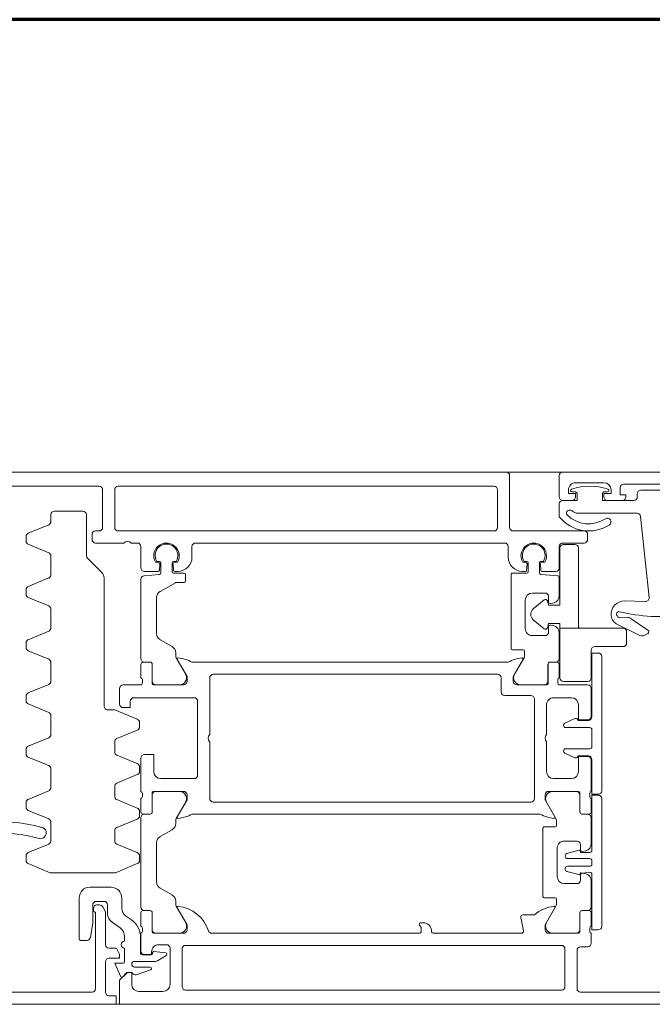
# Model space of a CAD drawing. Header units: centimetres. Extents: x -1631 to 1829, y -257 to 3158.
# Tile 99 of 129: x 474.57 to 483.49, y 1664.13 to 1678. Entities that reach past the tile are written whole.
import ezdxf

# ---------------------------------------------------------------- set-up
doc = ezdxf.new("R2010")
doc.units = ezdxf.units.CM
doc.linetypes.add('Długa kreska', pattern=[142.875, 95.25, -47.625])
for name, color, linetype, lineweight in [('A-DETL', 90, 'Continuous', 9), ('A-DETL-GENF', 92, 'Continuous', 9), ('A-DOOR', 31, 'Continuous', 13)]:
    doc.layers.add(name, color=color, linetype=linetype, lineweight=lineweight)

# ---------------------------------------------------------------- blocks, each defined once
blk = doc.blocks.new('Schueco_FWS_ADS-75-SimplySmart_inw_Family-02 - FWS SI insert unit 90-2368395-6_piętro IV __13_80 m_ - stan projektowany')
at = {"layer": 'A-DETL-GENF'}
for p, q in [((-75.5, 6.6), (75.5, 6.6)), ((74.6, -0.9), (-74.6, -0.9))]:
    blk.add_line(p, q, dxfattribs=at)
at = {"layer": 'A-DOOR'}
for p, q in [((-68.6, 6.43), (-69.89, 6.43)), ((-63.03, 6.4), (-68.33, 6.4)), ((-62.37, 6.42), (-62.71, 6.42)), ((-61.9, 6), (-61.9, 6.43)), ((-59.4, 6.43), (-61.71, 6.43)), ((-68.55, 5.84), (-68.55, 6.38)), ((-68.38, 6.35), (-68.38, 5.82)), ((-62.98, 5.82), (-62.98, 6.35)), ((-62.81, 6.32), (-62.81, 5.81)), ((-62.536, 6.114), (-62.333, 6.184)), ((-62.758, 5.911), (-62.632, 5.988)), ((-62.606, 5.995), (-62.31, 5.995)), ((-62.31, 6.075), (-62.53, 6.075)), ((-62.17, 6), (-62.17, 5.81)), ((-62.584, 5.858), (-62.75, 5.874)), ((-62.562, 5.885), (-62.562, 5.878)), ((-62.415, 5.905), (-62.542, 5.905)), ((-62.4, 5.85), (-62.4, 5.6)), ((-62.395, 5.656), (-62.395, 5.885)), ((-68.75, 5.6), (-68.75, 5.74)), ((-68.7, 5.79), (-68.6, 5.79)), ((-68.33, 5.77), (-63.03, 5.77)), ((-62.76, 5.76), (-62.65, 5.76)), ((-62.17, 5.71), (-62.17, 5.646)), ((-61.95, 5.81), (-62.042, 5.81)), ((-61.9, 5.312), (-61.9, 5.76)), ((-61.637, 5.7), (-61.55, 5.7)), ((-68.73, 5.528), (-68.73, 5.572)), ((-68.591, 5.58), (-68.591, 5.31)), ((-68.15, 5.6), (-68.571, 5.6)), ((-68.206, 5.599), (-68.54, 5.599)), ((-67.793, 5.564), (-67.756, 5.376)), ((-66.52, 5.6), (-67.764, 5.6)), ((-66.5, 5.57), (-66.5, 5.58)), ((-63.4, 5.6), (-66.33, 5.6)), ((-62.579, 5.6), (-63, 5.6)), ((-62.944, 5.599), (-62.61, 5.599)), ((-62.559, 5.31), (-62.559, 5.58)), ((-62.42, 5.572), (-62.42, 5.528)), ((-61.53, 5.68), (-61.53, 5.1)), ((-68.9, 5.501), (-68.9, 3.701)), ((-68.75, 5.31), (-68.75, 5.5)), ((-68.59, 5.549), (-68.59, 5.309)), ((-68.253, 5.216), (-68.119, 5.449)), ((-66.345, 5.45), (-66.38, 5.45)), ((-62.897, 5.216), (-63.031, 5.449)), ((-62.56, 5.549), (-62.56, 5.309)), ((-62.4, 5.5), (-62.4, 5.31)), ((-62.106, 5.523), (-61.994, 5.445)), ((-68.621, 5.28), (-68.72, 5.28)), ((-68.62, 5.279), (-68.7, 5.279)), ((-67.786, 5.34), (-67.95, 5.34)), ((-62.53, 5.279), (-62.45, 5.279)), ((-62.43, 5.28), (-62.529, 5.28)), ((-62.183, 5.352), (-62.267, 5.41)), ((-61.93, 5.322), (-61.93, 5.2)), ((-61.863, 5.227), (-61.895, 5.289)), ((-61.73, 5.28), (-61.73, 5.25)), ((-68.75, 5.229), (-68.75, 4.859)), ((-68.26, 5.12), (-68.26, 5.191)), ((-62.89, 5.147), (-62.89, 5.191)), ((-62.4, 5.229), (-62.4, 3.971)), ((-62.13, 5.1), (-62.13, 5.249)), ((-61.88, 5.15), (-61.77, 5.15)), ((-61.78, 5.2), (-61.818, 5.2)), ((-68.09, 5.1), (-68.24, 5.1)), ((-68.07, 4.12), (-68.07, 5.08)), ((-62.67, 4.962), (-62.84, 5.06)), ((-68.55, 4.9), (-68.37, 4.9)), ((-62.62, 4.325), (-62.62, 4.875)), ((-61.68, 4.95), (-61.98, 4.95)), ((-68.676, 4.763), (-68.631, 4.751)), ((-68.6, 4.775), (-68.6, 4.85)), ((-68.407, 4.728), (-68.574, 4.773)), ((-68.27, 4.8), (-68.27, 4.4)), ((-62.349, 4.618), (-62.039, 4.746)), ((-62.02, 4.75), (-61.14, 4.75)), ((-61.121, 4.746), (-60.811, 4.618)), ((-68.76, 4.576), (-68.76, 4.626)), ((-68.73, 4.656), (-68.414, 4.656)), ((-68.384, 4.686), (-68.384, 4.699)), ((-68.414, 4.546), (-68.73, 4.546)), ((-68.631, 4.449), (-68.676, 4.437)), ((-68.574, 4.429), (-68.407, 4.473)), ((-68.384, 4.502), (-68.384, 4.516)), ((-62.38, 4.508), (-62.38, 4.572)), ((-62.061, 4.343), (-62.349, 4.462)), ((-60.811, 4.462), (-61.099, 4.343)), ((-60.78, 4.502), (-60.78, 4.578)), ((-68.75, 4.341), (-68.75, 3.971)), ((-68.6, 4.35), (-68.6, 4.425)), ((-68.37, 4.3), (-68.55, 4.3)), ((-62.84, 4.14), (-62.67, 4.238)), ((-62.03, 4.157), (-62.03, 4.297)), ((-61.13, 4.297), (-61.13, 4.033)), ((-68.26, 4.009), (-68.26, 4.08)), ((-68.24, 4.1), (-68.09, 4.1)), ((-62.89, 4.009), (-62.89, 4.053)), ((-62.349, 3.991), (-62.061, 4.111)), ((-68.75, 3.7), (-68.75, 3.89)), ((-68.72, 3.92), (-68.621, 3.92)), ((-68.7, 3.921), (-68.62, 3.921)), ((-68.591, 3.89), (-68.591, 3.62)), ((-68.59, 3.891), (-68.59, 3.651)), ((-68.119, 3.751), (-68.253, 3.984)), ((-68.03, 3.92), (-63.12, 3.92)), ((-63.031, 3.751), (-62.897, 3.984)), ((-62.56, 3.891), (-62.56, 3.651)), ((-62.559, 3.62), (-62.559, 3.89)), ((-62.45, 3.921), (-62.53, 3.921)), ((-62.529, 3.92), (-62.43, 3.92)), ((-62.4, 3.89), (-62.4, 3.7)), ((-62.38, 3.882), (-62.38, 3.945)), ((-61.099, 3.987), (-60.811, 3.868)), ((-63.42, 3.75), (-67.9, 3.75)), ((-62.061, 3.716), (-62.349, 3.836)), ((-60.78, 3.752), (-60.78, 3.828)), ((-68.73, 3.628), (-68.73, 3.672)), ((-67.95, 3.7), (-67.95, 2.3)), ((-63.37, 2.9), (-63.37, 3.7)), ((-62.42, 3.672), (-62.42, 3.628)), ((-62.03, 3.53), (-62.03, 3.67)), ((-60.811, 3.712), (-61.099, 3.593)), ((-68.9, 3.59), (-68.9, 1.7)), ((-68.75, 3.16), (-68.75, 3.6)), ((-68.571, 3.6), (-68.15, 3.6)), ((-68.54, 3.601), (-68.206, 3.601)), ((-63, 3.6), (-62.579, 3.6)), ((-62.61, 3.601), (-62.944, 3.601)), ((-62.4, 3.6), (-62.4, 3.13)), ((-62.349, 3.364), (-62.061, 3.484)), ((-61.13, 3.547), (-61.13, 3.283)), ((-68.22, 3.42), (-68.47, 3.42)), ((-63.2, 3.37), (-63.2, 2.33)), ((-62.68, 3.42), (-63.15, 3.42)), ((-68.12, 2.9), (-68.12, 3.32)), ((-62.38, 3.255), (-62.38, 3.318)), ((-62.061, 3.089), (-62.349, 3.209)), ((-61.099, 3.237), (-60.811, 3.118)), ((-68.56, 3.1), (-68.71, 3.1)), ((-68.377, 3.06), (-68.519, 3.126)), ((-60.78, 3.002), (-60.78, 3.078)), ((-68.76, 2.73), (-68.76, 2.97)), ((-68.73, 3), (-68.39, 3)), ((-68.36, 3.03), (-68.36, 3.033)), ((-62.03, 2.903), (-62.03, 3.043)), ((-60.811, 2.962), (-61.099, 2.843)), ((-68.12, 2.38), (-68.12, 2.8)), ((-63.37, 2), (-63.37, 2.8)), ((-62.349, 2.738), (-62.061, 2.857)), ((-61.13, 2.797), (-61.13, 2.533)), ((-68.39, 2.7), (-68.73, 2.7)), ((-68.519, 2.574), (-68.377, 2.64)), ((-68.36, 2.667), (-68.36, 2.67)), ((-62.38, 2.628), (-62.38, 2.692)), ((-68.75, 2.15), (-68.75, 2.54)), ((-68.71, 2.6), (-68.56, 2.6)), ((-62.039, 2.454), (-62.349, 2.582)), ((-62.1, 2.37), (-62.1, 2.15)), ((-61.93, 2.45), (-62.02, 2.45)), ((-61.88, 0.591), (-61.88, 2.4)), ((-61.099, 2.487), (-60.811, 2.368)), ((-68.47, 2.28), (-68.22, 2.28)), ((-67.9, 2.25), (-67.53, 2.25)), ((-63.15, 2.28), (-62.3, 2.28)), ((-60.78, 2.252), (-60.78, 2.328)), ((-68.3, 2.1), (-68.7, 2.1)), ((-67.7, 2.1), (-68.121, 2.1)), ((-67.756, 2.099), (-68.09, 2.099)), ((-67.48, 2.2), (-67.48, 2)), ((-62.579, 2.1), (-63, 2.1)), ((-62.944, 2.099), (-62.61, 2.099)), ((-62.15, 2.1), (-62.4, 2.1)), ((-60.811, 2.212), (-61.099, 2.093)), ((-68.3, 1.81), (-68.3, 2)), ((-68.28, 2.028), (-68.28, 2.072)), ((-68.141, 2.08), (-68.141, 1.81)), ((-68.14, 2.049), (-68.14, 1.809)), ((-67.803, 1.716), (-67.669, 1.949)), ((-67.43, 1.95), (-63.42, 1.95)), ((-62.897, 1.716), (-63.031, 1.949)), ((-62.56, 2.049), (-62.56, 1.809)), ((-62.559, 1.81), (-62.559, 2.08)), ((-62.42, 2.072), (-62.42, 2.028)), ((-62.4, 2), (-62.4, 1.81)), ((-61.13, 2.047), (-61.13, 1.783)), ((-68.3, 1.729), (-68.3, 1.364)), ((-68.171, 1.78), (-68.27, 1.78)), ((-68.17, 1.779), (-68.25, 1.779)), ((-67.81, 1.625), (-67.81, 1.691)), ((-63.12, 1.78), (-67.58, 1.78)), ((-62.89, 1.647), (-62.89, 1.691)), ((-62.53, 1.779), (-62.45, 1.779)), ((-62.43, 1.78), (-62.529, 1.78)), ((-62.4, 1.729), (-62.4, 0.61)), ((-61.099, 1.737), (-60.811, 1.618)), ((-67.64, 1.605), (-67.79, 1.605)), ((-67.62, 0.545), (-67.62, 1.585)), ((-62.67, 1.462), (-62.84, 1.56)), ((-60.78, 1.502), (-60.78, 1.578)), ((-69.548, 1.377), (-69.506, 1.399)), ((-69.436, 1.402), (-69.122, 1.249)), ((-68.1, 1.405), (-67.92, 1.405)), ((-60.811, 1.462), (-61.099, 1.343)), ((-69.299, 1.157), (-69.551, 1.326)), ((-68.226, 1.268), (-68.181, 1.256)), ((-68.15, 1.28), (-68.15, 1.355)), ((-67.82, 1.305), (-67.82, 0.905)), ((-62.62, 0.869), (-62.62, 1.375)), ((-61.13, 1.297), (-61.13, 1.033)), ((-69.159, 1.154), (-69.269, 1.148)), ((-69.114, 1.123), (-69.125, 1.138)), ((-61.099, 0.987), (-60.811, 0.868)), ((-69.567, 0.869), (-69.447, -0.275)), ((-69.221, 0.917), (-69.516, 0.924)), ((-68.3, 0.846), (-68.3, 0.583)), ((-68.181, 0.954), (-68.226, 0.942)), ((-68.15, 0.855), (-68.15, 0.93)), ((-67.92, 0.805), (-68.1, 0.805)), ((-60.811, 0.712), (-61.099, 0.593)), ((-60.78, 0.752), (-60.78, 0.828)), ((-68.282, 0.563), (-68.038, 0.542)), ((-63.03, 0.545), (-63.03, 0.635)), ((-62.446, 0.561), (-62.662, 0.542)), ((-68.3, 0.15), (-68.3, 0.45)), ((-68.25, 0.5), (-68.059, 0.5)), ((-68.04, 0.482), (-68.033, 0.403)), ((-68.02, 0.522), (-68.02, 0.38)), ((-67.86, 0.38), (-67.86, 0.505)), ((-67.847, 0.403), (-67.84, 0.482)), ((-67.84, 0.525), (-67.64, 0.525)), ((-67.821, 0.5), (-67.78, 0.5)), ((-62.86, 0.525), (-63.01, 0.525)), ((-62.92, 0.5), (-62.879, 0.5)), ((-62.86, 0.482), (-62.853, 0.403)), ((-62.84, 0.38), (-62.84, 0.505)), ((-62.68, 0.522), (-62.68, 0.38)), ((-62.667, 0.403), (-62.66, 0.482)), ((-62.641, 0.5), (-62.45, 0.5)), ((-62.4, 0.45), (-62.4, 0.15)), ((-61.659, 0.329), (-61.851, 0.521)), ((-61.13, 0.547), (-61.13, 0.283)), ((-68.062, 0.37), (-68.096, 0.37)), ((-68.04, 0.36), (-68.076, 0.36)), ((-67.804, 0.36), (-67.84, 0.36)), ((-67.784, 0.37), (-67.817, 0.37)), ((-67.58, 0.3), (-67.58, 0.15)), ((-63.12, 0.15), (-63.12, 0.3)), ((-62.882, 0.37), (-62.916, 0.37)), ((-62.896, 0.36), (-62.86, 0.36)), ((-62.66, 0.36), (-62.624, 0.36)), ((-62.604, 0.37), (-62.637, 0.37)), ((-61.63, -0.3), (-61.63, 0.259)), ((-61.099, 0.237), (-60.811, 0.118)), ((-68.7, -0.02), (-68.7, 0.05)), ((-68.65, 0.1), (-68.35, 0.1)), ((-67.53, 0.1), (-63.17, 0.1)), ((-62.35, 0.1), (-62.26, 0.1)), ((-62.16, 0.1), (-61.76, 0.1)), ((-61.71, 0.05), (-61.71, -0.02)), ((-60.78, 0.002), (-60.78, 0.078)), ((-67.65, -0.07), (-68.65, -0.07)), ((-67.6, -0.85), (-67.6, -0.12)), ((-67.43, -0.12), (-67.43, -0.65)), ((-62.08, -0.07), (-67.38, -0.07)), ((-62.03, -0.65), (-62.03, -0.12)), ((-61.86, -0.12), (-61.86, -0.65)), ((-61.76, -0.07), (-61.81, -0.07)), ((-60.811, -0.038), (-61.099, -0.157)), ((-68.3, -0.27), (-68.3, -0.45)), ((-61.13, -0.203), (-61.13, -0.3)), ((-69.397, -0.32), (-68.557, -0.32)), ((-61.18, -0.35), (-61.58, -0.35)), ((-69.4, -0.55), (-69.4, -0.595)), ((-69.19, -0.5), (-68.98, -0.5)), ((-68.48, -0.5), (-68.35, -0.5)), ((-68.3, -0.55), (-68.3, -0.85)), ((-69.45, -0.645), (-70.3, -0.645)), ((-68.98, -0.62), (-68.93, -0.62)), ((-68.53, -0.62), (-68.48, -0.62)), ((-70.5, -0.73), (-69.21, -0.73)), ((-68.93, -0.75), (-68.53, -0.75)), ((-67.38, -0.7), (-62.08, -0.7)), ((-61.81, -0.7), (-59.81, -0.7)), ((-68.35, -0.9), (-74.5, -0.9)), ((-58.95, -0.9), (-67.55, -0.9))]:
    blk.add_line(p, q, dxfattribs=at)
at = {"layer": 'A-DOOR', "flags": 128}
for points in [[(-70.75, 6.6), (-62.1, 6.6), (-62.1, 6.26), (-62.21, 6.15), (-62.27, 6.15), (-62.27, 6.32)], [(-61.95, 6.48), (-62.05, 6.48), (-62.05, 6.6), (-59.1, 6.6), (-59.1, 4.65)], [(-61.76, 6.38), (-61.76, 5.3), (-61.75, 5.3)], [(-62.265, 6.15), (-62.2, 6.15), (-62.146, 6.212)], [(-62.112, 6.206), (-62.03, 6.02), (-62.15, 6.02)], [(-62.55, 5.86), (-62.55, 5.9), (-62.45, 5.9)], [(-62.06, 5.821), (-62.098, 5.896), (-62.1, 5.95), (-61.95, 5.95)], [(-68.76, 4.771), (-68.76, 5.551), (-68.85, 5.551)], [(-66.35, 5.58), (-66.35, 5.518), (-66.331, 5.491), (-66.325, 5.47)], [(-61.72, 5.2), (-61.72, 5.45), (-61.687, 5.658)], [(-68.238, 5.241), (-68.1, 5.48), (-68.1, 5.55)], [(-63.05, 5.55), (-63.05, 5.48), (-62.912, 5.241)], [(-68.6, 4.741), (-68.599, 4.757), (-68.6, 4.751), (-68.73, 4.741)], [(-68.73, 4.461), (-68.6, 4.461), (-68.599, 4.444), (-68.6, 4.461)], [(-68.85, 3.651), (-68.76, 3.651), (-68.76, 4.431)], [(-68.1, 3.65), (-68.1, 3.72), (-68.238, 3.959)], [(-62.912, 3.959), (-63.05, 3.72), (-63.05, 3.65)], [(-68.76, 3.15), (-68.76, 3.64), (-68.85, 3.64)], [(-68.57, 3.32), (-68.57, 3.11), (-68.7, 3.11)], [(-62.45, 3.08), (-62.58, 3.08), (-62.58, 3.32)], [(-68.85, 1.65), (-68.76, 1.65), (-68.76, 2.55)], [(-68.7, 2.59), (-68.57, 2.59), (-68.57, 2.38)], [(-62.25, 2.33), (-62.25, 2.42), (-62.15, 2.42)], [(-67.788, 1.741), (-67.65, 1.98), (-67.65, 2.05)], [(-63.05, 2.05), (-63.05, 1.98), (-62.912, 1.741)], [(-63.01, 0.655), (-62.895, 0.655), (-62.67, 0.782)], [(-68.91, -0.6), (-68.91, -0.5), (-69.35, -0.5)], [(-69.16, -0.68), (-69.16, -0.58), (-69.24, -0.58), (-69.24, -0.55)], [(-68.93, -0.55), (-68.93, -0.6), (-69.03, -0.6), (-69.03, -0.65)], [(-68.35, -0.5), (-68.55, -0.5), (-68.55, -0.6)], [(-68.43, -0.65), (-68.43, -0.6), (-68.53, -0.6), (-68.53, -0.55)]]:
    blk.add_lwpolyline(points, dxfattribs=at)
for points in [[(-69.2, 1.3), (-68.31, 1.3), (-68.31, 2), (-68.31, 1.3)], [(-68.75, 2), (-68.75, 1.61)], [(-68.36, 2.05), (-68.7, 2.05)], [(-68.8, 1.56), (-69.2, 1.56)], [(-69.25, 1.51), (-69.25, 1.35)], [(-68.58, 1.3), (-68.31, 1.3), (-68.31, 1.235), (-68.15, 1.235), (-68.134, 1.294), (-68.15, 1.235), (-68.31, 1.235), (-68.31, 1.3)], [(-68.57, 0.17), (-68.57, 1.27)], [(-68.086, 1.309), (-67.934, 1.182)], [(-68.134, 0.916), (-68.15, 0.975), (-68.31, 0.975), (-68.31, 0.17), (-68.31, 0.975), (-68.15, 0.975)], [(-67.934, 1.028), (-68.086, 0.901)], [(-68.36, 0.12), (-68.52, 0.12)]]:
    blk.add_lwpolyline(points, close=True, dxfattribs=at)
at = {"layer": 'A-DOOR'}
for centre, radius, start, end in [((-68.6, 6.38), 0.05, 0, 90), ((-68.33, 6.35), 0.05, 90, 180), ((-63.03, 6.35), 0.05, 0, 90), ((-62.71, 6.32), 0.1, 90, 180), ((-62.37, 6.32), 0.1, 0, 90), ((-61.95, 6.43), 0.05, 0, 90), ((-61.71, 6.38), 0.05, 90, 180), ((-62.53, 6.095), 0.02, 108.9046, 270), ((-62.32, 6.146), 0.04, 23.8174, 108.9046), ((-62.265, 6.17), 0.02, 203.8174, 270), ((-62.131, 6.198), 0.02, 23.8387, 138.5763), ((-62.606, 5.945), 0.05, 90, 121.185), ((-62.31, 6.035), 0.04, 270, 90), ((-62.15, 6), 0.02, 90, 180), ((-61.95, 6), 0.05, 270, 0), ((-68.6, 5.84), 0.05, 270, 0), ((-62.748, 5.894), 0.02, 121.185, 264.5), ((-62.65, 5.86), 0.1, 270, 0), ((-62.582, 5.878), 0.02, 264.5, 0), ((-62.542, 5.885), 0.02, 90, 180), ((-62.45, 5.85), 0.05, 0, 90), ((-62.415, 5.885), 0.02, 0, 90), ((-62.08, 5.905), 0.02, 180, 207), ((-68.7, 5.74), 0.05, 90, 180), ((-68.33, 5.82), 0.05, 180, 270), ((-63.03, 5.82), 0.05, 270, 0), ((-62.76, 5.81), 0.05, 180, 270), ((-62.17, 5.76), 0.05, 270, 90), ((-62.042, 5.83), 0.02, 207, 270), ((-61.95, 5.76), 0.05, 0, 90), ((-61.637, 5.65), 0.05, 90, 170.9097), ((-61.55, 5.68), 0.02, 0, 90), ((-68.85, 5.501), 0.05, 90, 180), ((-68.76, 5.572), 0.03, 0, 70.5288), ((-68.571, 5.58), 0.02, 90, 180), ((-68.54, 5.549), 0.05, 90, 180), ((-68.206, 5.499), 0.1, 330, 90), ((-68.15, 5.55), 0.05, 0, 90), ((-67.764, 5.57), 0.03, 90, 191), ((-66.52, 5.58), 0.02, 0, 90), ((-66.38, 5.57), 0.12, 180, 270), ((-66.33, 5.58), 0.02, 90, 180), ((-63.4, 5.55), 0.05, 17.7484, 90), ((-62.876, 5.718), 0.5, 197.7484, 264.3774), ((-63, 5.55), 0.05, 90, 180), ((-62.944, 5.499), 0.1, 90, 210), ((-62.61, 5.549), 0.05, 0, 90), ((-62.579, 5.58), 0.02, 0, 90), ((-62.39, 5.572), 0.03, 109.4712, 180), ((-62.095, 5.656), 0.3, 180, 235), ((-62.02, 5.646), 0.15, 180, 235), ((-68.76, 5.528), 0.03, 289.4712, 0), ((-66.33, 5.518), 0.02, 180, 225), ((-66.345, 5.47), 0.02, 270, 0), ((-66.345, 5.477), 0.02, 360, 45), ((-62.39, 5.528), 0.03, 180, 250.5288), ((-62.08, 5.322), 0.15, 0, 55), ((-68.72, 5.31), 0.03, 180, 270), ((-68.7, 5.229), 0.05, 90, 180), ((-68.621, 5.31), 0.03, 270, 0), ((-68.62, 5.309), 0.03, 270, 0), ((-68.278, 5.717), 0.5, 276.1407, 311.0252), ((-67.786, 5.37), 0.03, 270, 11), ((-62.53, 5.309), 0.03, 180, 270), ((-62.529, 5.31), 0.03, 180, 270), ((-62.45, 5.229), 0.05, 0, 90), ((-62.43, 5.31), 0.03, 270, 0), ((-62.255, 5.249), 0.125, 0, 55), ((-61.85, 5.312), 0.05, 180, 207), ((-61.75, 5.28), 0.02, 0, 90), ((-68.21, 5.191), 0.05, 150, 180), ((-68.226, 5.234), 0.0138, 150, 276.1407), ((-62.924, 5.234), 0.0138, 264.3774, 30), ((-62.94, 5.191), 0.05, 0, 30), ((-62.79, 5.147), 0.1, 180, 240), ((-61.88, 5.2), 0.05, 180, 270), ((-61.818, 5.25), 0.05, 207, 270), ((-61.78, 5.25), 0.05, 270, 0), ((-61.77, 5.2), 0.05, 270, 0), ((-68.24, 5.12), 0.02, 180, 270), ((-68.09, 5.08), 0.02, 0, 90), ((-61.98, 5.1), 0.15, 180, 270), ((-61.68, 5.1), 0.15, 270, 0), ((-68.65, 4.859), 0.1, 180, 255), ((-68.55, 4.85), 0.05, 90, 180), ((-68.37, 4.8), 0.1, 0, 90), ((-62.72, 4.875), 0.1, 0, 60), ((-68.73, 4.771), 0.03, 180, 270), ((-68.625, 4.775), 0.025, 255, 0), ((-68.579, 4.753), 0.02, 75, 170), ((-68.414, 4.699), 0.03, 0, 75), ((-62.02, 4.7), 0.05, 90, 112.5), ((-61.14, 4.7), 0.05, 67.5, 90), ((-68.73, 4.626), 0.03, 90, 180), ((-68.414, 4.686), 0.03, 270, 0), ((-62.33, 4.572), 0.05, 112.5, 180), ((-60.83, 4.572), 0.05, 7.1452, 67.5), ((-68.73, 4.576), 0.03, 180, 270), ((-68.73, 4.431), 0.03, 90, 180), ((-68.625, 4.425), 0.025, 0, 105), ((-68.579, 4.448), 0.02, 190, 285), ((-68.414, 4.516), 0.03, 0, 90), ((-68.414, 4.502), 0.03, 285, 0), ((-62.33, 4.508), 0.05, 180, 247.5), ((-60.83, 4.508), 0.05, 292.5, 352.8548), ((-68.65, 4.341), 0.1, 105, 180), ((-68.55, 4.35), 0.05, 180, 270), ((-68.37, 4.4), 0.1, 270, 0), ((-62.72, 4.325), 0.1, 300, 0), ((-62.08, 4.297), 0.05, 0, 67.5), ((-61.08, 4.297), 0.05, 112.5, 180), ((-60.985, 4.184), 0.08, 74.699, 256.5296), ((-60.268, 7.009), 2.834, 255.7856, 268.4777), ((-68.24, 4.08), 0.02, 90, 180), ((-68.09, 4.12), 0.02, 270, 0), ((-62.79, 4.053), 0.1, 120, 180), ((-62.08, 4.157), 0.05, 292.5, 0), ((-61.08, 4.033), 0.05, 180, 247.5), ((-60.267, 7.009), 2.994, 255.7723, 272.1183), ((-68.7, 3.971), 0.05, 180, 270), ((-68.72, 3.89), 0.03, 90, 180), ((-68.621, 3.89), 0.03, 0, 90), ((-68.62, 3.891), 0.03, 0, 90), ((-68.21, 4.009), 0.05, 180, 210), ((-68.226, 3.966), 0.0138, 84.6714, 210), ((-68.271, 3.482), 0.5, 61.1395, 84.6714), ((-62.879, 3.482), 0.5, 95.3286, 118.8605), ((-62.924, 3.966), 0.0138, 330, 95.3286), ((-62.94, 4.009), 0.05, 330, 0), ((-62.53, 3.891), 0.03, 90, 180), ((-62.529, 3.89), 0.03, 90, 180), ((-62.45, 3.971), 0.05, 270, 0), ((-62.43, 3.89), 0.03, 0, 90), ((-62.33, 3.945), 0.05, 112.5, 180), ((-68.206, 3.701), 0.1, 270, 30), ((-67.9, 3.7), 0.05, 90, 180), ((-63.42, 3.7), 0.05, 0, 90), ((-62.944, 3.701), 0.1, 150, 270), ((-62.33, 3.882), 0.05, 180, 247.5), ((-60.83, 3.822), 0.05, 7.1452, 67.5), ((-60.83, 3.758), 0.05, 292.5, 352.8548), ((-68.85, 3.701), 0.05, 180, 270), ((-68.85, 3.59), 0.05, 90, 180), ((-68.76, 3.672), 0.03, 0, 70.5288), ((-68.76, 3.628), 0.03, 289.4712, 0), ((-68.571, 3.62), 0.02, 180, 270), ((-68.54, 3.651), 0.05, 180, 270), ((-68.15, 3.65), 0.05, 270, 0), ((-63, 3.65), 0.05, 180, 270), ((-62.61, 3.651), 0.05, 270, 0), ((-62.579, 3.62), 0.02, 270, 0), ((-62.39, 3.672), 0.03, 109.4712, 180), ((-62.39, 3.628), 0.03, 180, 250.5288), ((-62.08, 3.67), 0.05, 0, 67.5), ((-62.08, 3.53), 0.05, 292.5, 0), ((-61.08, 3.547), 0.05, 112.5, 180), ((-68.47, 3.32), 0.1, 90, 180), ((-68.22, 3.32), 0.1, 0, 90), ((-63.15, 3.37), 0.05, 90, 180), ((-62.68, 3.32), 0.1, 0, 90), ((-62.33, 3.318), 0.05, 112.5, 180), ((-62.33, 3.255), 0.05, 180, 247.5), ((-61.08, 3.283), 0.05, 180, 247.5), ((-68.71, 3.15), 0.05, 180, 270), ((-68.7, 3.16), 0.05, 180, 270), ((-68.532, 3.099), 0.03, 65, 158.2882), ((-68.39, 3.033), 0.03, 0, 65), ((-62.45, 3.13), 0.05, 270, 0), ((-62.08, 3.043), 0.05, 0, 67.5), ((-60.83, 3.072), 0.05, 7.1452, 67.5), ((-68.73, 2.97), 0.03, 90, 180), ((-68.39, 3.03), 0.03, 270, 0), ((-60.83, 3.008), 0.05, 292.5, 352.8548), ((-68.172, 2.85), 0.0725, 316.3972, 43.6028), ((-63.422, 2.85), 0.0725, 316.3972, 43.6028), ((-62.08, 2.903), 0.05, 292.5, 0), ((-61.08, 2.797), 0.05, 112.5, 180), ((-68.73, 2.73), 0.03, 180, 270), ((-68.39, 2.67), 0.03, 0, 90), ((-68.39, 2.667), 0.03, 295, 0), ((-62.33, 2.692), 0.05, 112.5, 180), ((-68.71, 2.55), 0.05, 90, 180), ((-68.7, 2.54), 0.05, 90, 180), ((-68.532, 2.601), 0.03, 201.7118, 295), ((-62.33, 2.628), 0.05, 180, 247.5), ((-61.08, 2.533), 0.05, 180, 247.5), ((-68.47, 2.38), 0.1, 180, 270), ((-68.22, 2.38), 0.1, 270, 0), ((-62.15, 2.37), 0.05, 0, 90), ((-62.02, 2.5), 0.05, 247.5, 270), ((-61.93, 2.4), 0.05, 0, 90), ((-60.83, 2.322), 0.05, 7.1452, 67.5), ((-67.9, 2.3), 0.05, 180, 270), ((-67.53, 2.2), 0.05, 360, 90), ((-63.15, 2.33), 0.05, 180, 270), ((-62.3, 2.33), 0.05, 270, 0), ((-60.83, 2.258), 0.05, 292.5, 352.8548), ((-68.7, 2.15), 0.05, 180, 270), ((-68.31, 2.072), 0.03, 0, 70.5288), ((-68.121, 2.08), 0.02, 90, 180), ((-68.09, 2.049), 0.05, 90, 180), ((-67.756, 1.999), 0.1, 330, 90), ((-67.7, 2.05), 0.05, 0, 90), ((-63, 2.05), 0.05, 90, 180), ((-62.944, 1.999), 0.1, 90, 210), ((-62.61, 2.049), 0.05, 0, 90), ((-62.579, 2.08), 0.02, 0, 90), ((-62.39, 2.072), 0.03, 109.4712, 180), ((-62.15, 2.15), 0.05, 270, 0), ((-61.08, 2.047), 0.05, 112.5, 180), ((-68.7, 2), 0.05, 90, 180), ((-68.7, 2), 0.05, 90, 180), ((-68.36, 2), 0.05, 0, 90), ((-68.36, 2), 0.05, 0, 90), ((-68.31, 2.028), 0.03, 289.4712, 0), ((-67.43, 2), 0.05, 180, 270), ((-63.42, 2), 0.05, 270, 0), ((-62.39, 2.028), 0.03, 180, 250.5288), ((-68.27, 1.81), 0.03, 180, 270), ((-68.171, 1.81), 0.03, 270, 0), ((-68.17, 1.809), 0.03, 270, 0), ((-62.53, 1.809), 0.03, 180, 270), ((-62.529, 1.81), 0.03, 180, 270), ((-62.43, 1.81), 0.03, 270, 0), ((-68.85, 1.7), 0.05, 180, 270), ((-68.25, 1.729), 0.05, 90, 180), ((-67.76, 1.691), 0.05, 150, 180), ((-67.776, 1.734), 0.0138, 150, 275.3286), ((-67.821, 2.218), 0.5, 275.3286, 298.8605), ((-62.879, 2.218), 0.5, 241.1395, 264.6714), ((-62.924, 1.734), 0.0138, 264.6714, 30), ((-62.94, 1.691), 0.05, 0, 30), ((-62.45, 1.729), 0.05, 360, 90), ((-61.08, 1.783), 0.05, 180, 247.5), ((-69.2, 1.51), 0.05, 90, 180), ((-69.2, 1.51), 0.05, 90, 180), ((-68.8, 1.61), 0.05, 270, 0), ((-68.8, 1.61), 0.05, 270, 0), ((-67.79, 1.625), 0.02, 180, 270), ((-67.64, 1.585), 0.02, 0, 90), ((-62.79, 1.647), 0.1, 180, 240), ((-60.83, 1.572), 0.05, 7.1452, 67.5), ((-69.469, 1.329), 0.08, 66, 118), ((-68.1, 1.355), 0.05, 90, 180), ((-67.92, 1.305), 0.1, 360, 90), ((-62.72, 1.375), 0.1, 0, 60), ((-60.83, 1.508), 0.05, 292.5, 352.8548), ((-69.534, 1.351), 0.03, 118, 236), ((-69.2, 1.35), 0.05, 180, 270), ((-69.2, 1.35), 0.05, 180, 270), ((-68.62, 1.27), 0.05, 360, 36.8699), ((-68.62, 1.27), 0.05, 360, 36.8699), ((-68.2, 1.364), 0.1, 180, 255), ((-68.175, 1.28), 0.025, 255, 0), ((-68.105, 1.286), 0.03, 50, 165), ((-68.105, 1.286), 0.03, 50, 165), ((-61.08, 1.297), 0.05, 112.5, 180), ((-69.707, -0.863), 2, 86.7837, 95.3952), ((-69.735, -1.362), 2.5, 76.469, 86.7837), ((-69.272, 1.198), 0.05, 236, 273), ((-69.217, 1.102), 0.185, 268.6082, 7.0666), ((-69.157, 1.114), 0.04, 37, 93), ((-69.142, 1.102), 0.035, 256.469, 37), ((-69.192, 1.105), 0.16, 7.0666, 64), ((-67.998, 1.105), 0.1, 310, 50), ((-67.998, 1.105), 0.1, 310, 50), ((-61.08, 1.033), 0.05, 180, 247.5), ((-69.517, 0.874), 0.05, 88.6082, 186), ((-68.2, 0.846), 0.1, 105, 180), ((-68.175, 0.93), 0.025, 0, 105), ((-68.1, 0.855), 0.05, 180, 270), ((-68.105, 0.924), 0.03, 195, 310), ((-68.105, 0.924), 0.03, 195, 310), ((-67.92, 0.905), 0.1, 270, 360), ((-62.72, 0.869), 0.1, 300, 0), ((-60.83, 0.822), 0.05, 7.1452, 67.5), ((-60.83, 0.758), 0.05, 292.5, 352.8548), ((-68.28, 0.583), 0.02, 180, 265), ((-63.01, 0.635), 0.02, 90, 180), ((-62.895, 0.675), 0.02, 270, 300), ((-62.45, 0.61), 0.05, 275, 0), ((-61.78, 0.591), 0.1, 180, 225), ((-61.08, 0.547), 0.05, 112.5, 180), ((-68.25, 0.45), 0.05, 90, 180), ((-68.059, 0.48), 0.02, 5, 90), ((-68.04, 0.522), 0.02, 0, 85), ((-67.84, 0.505), 0.02, 90, 180), ((-67.821, 0.48), 0.02, 90, 175), ((-67.78, 0.3), 0.2, 0, 90), ((-67.64, 0.545), 0.02, 270, 0), ((-62.92, 0.3), 0.2, 90, 180), ((-63.01, 0.545), 0.02, 180, 270), ((-62.879, 0.48), 0.02, 5, 90), ((-62.86, 0.505), 0.02, 0, 90), ((-62.66, 0.522), 0.02, 95, 180), ((-62.641, 0.48), 0.02, 90, 175), ((-62.45, 0.45), 0.05, 0, 90), ((-67.94, 0.28), 0.18, 150, 30), ((-67.94, 0.275), 0.16, 147.9154, 32.0846), ((-68.062, 0.4), 0.03, 270, 5), ((-68.04, 0.38), 0.02, 270, 0), ((-67.84, 0.38), 0.02, 180, 270), ((-67.817, 0.4), 0.03, 175, 270), ((-62.76, 0.28), 0.18, 150, 30), ((-62.76, 0.275), 0.16, 147.91, 32.09), ((-62.882, 0.4), 0.03, 270, 5), ((-62.86, 0.38), 0.02, 270, 0), ((-62.66, 0.38), 0.02, 180, 270), ((-62.637, 0.4), 0.03, 175, 270), ((-61.73, 0.259), 0.1, 0, 45), ((-61.08, 0.283), 0.05, 180, 247.5), ((-68.52, 0.17), 0.05, 180, 270), ((-68.52, 0.17), 0.05, 180, 270), ((-68.36, 0.17), 0.05, 270, 0), ((-68.36, 0.17), 0.05, 270, 0), ((-68.35, 0.15), 0.05, 270, 360), ((-67.53, 0.15), 0.05, 180, 270), ((-63.17, 0.15), 0.05, 270, 360), ((-62.35, 0.15), 0.05, 180, 270), ((-68.65, 0.05), 0.05, 90, 180), ((-62.21, 0.153), 0.0725, 226.3972, 313.6028), ((-61.76, 0.05), 0.05, 360, 90), ((-60.83, 0.072), 0.05, 7.1452, 67.5), ((-60.83, 0.008), 0.05, 292.5, 352.8548), ((-68.715, -0.6), 0.53, 38.5054, 123.56), ((-68.65, -0.02), 0.05, 180, 270), ((-67.65, -0.12), 0.05, 0, 90), ((-67.38, -0.12), 0.05, 90, 180), ((-62.08, -0.12), 0.05, 360, 90), ((-61.81, -0.12), 0.05, 90, 180), ((-61.76, -0.02), 0.05, 270, 0), ((-69.397, -0.27), 0.05, 186, 270), ((-68.98, -0.2), 0.05, 123.56, 303.56), ((-68.715, -0.6), 0.43, 45.0141, 123.56), ((-61.08, -0.203), 0.05, 112.5, 180), ((-68.557, -0.42), 0.1, 44.427, 90), ((-68.45, -0.315), 0.05, 224.427, 341.9642), ((-68.435, -0.32), 0.0341, 341.9642, 45.0141), ((-61.58, -0.3), 0.05, 180, 270), ((-61.18, -0.3), 0.05, 270, 360), ((-69.35, -0.55), 0.05, 90, 180), ((-69.19, -0.55), 0.05, 90, 180), ((-68.98, -0.55), 0.05, 0, 90), ((-68.48, -0.55), 0.05, 90, 180), ((-68.35, -0.45), 0.05, 270, 0), ((-68.35, -0.55), 0.05, 0, 90), ((-69.45, -0.595), 0.05, 270, 0), ((-69.21, -0.68), 0.05, 270, 0), ((-68.93, -0.65), 0.1, 180, 270), ((-68.98, -0.64), 0.02, 90, 251.8194), ((-68.73, 0.121), 0.821, 251.8194, 288.1806), ((-68.93, -0.6), 0.02, 270, 360), ((-68.53, -0.6), 0.02, 180, 270), ((-68.53, -0.65), 0.1, 270, 0), ((-68.48, -0.64), 0.02, 288.1806, 90), ((-67.38, -0.65), 0.05, 180, 270), ((-62.08, -0.65), 0.05, 270, 0), ((-61.81, -0.65), 0.05, 180, 270), ((-68.35, -0.85), 0.05, 270, 0), ((-67.55, -0.85), 0.05, 180, 270)]:
    blk.add_arc(centre, radius, start, end, dxfattribs=at)

msp = doc.modelspace()

# ---------------------------------------------------------------- linework, layer by layer
at = {"layer": 'A-DETL', "linetype": 'Długa kreska', "lineweight": 70}
msp.add_line((536.377, 1678.001), (3.377, 1678.001), dxfattribs=at)

# ---------------------------------------------------------------- block references
at = {"layer": 'A-DOOR', "rotation": 180}
msp.add_blockref('Schueco_FWS_ADS-75-SimplySmart_inw_Family-02 - FWS SI insert unit 90-2368395-6_piętro IV __13_80 m_ - stan projektowany', (413.877, 1670.726), dxfattribs=at)

doc.saveas('drawing.dxf')
